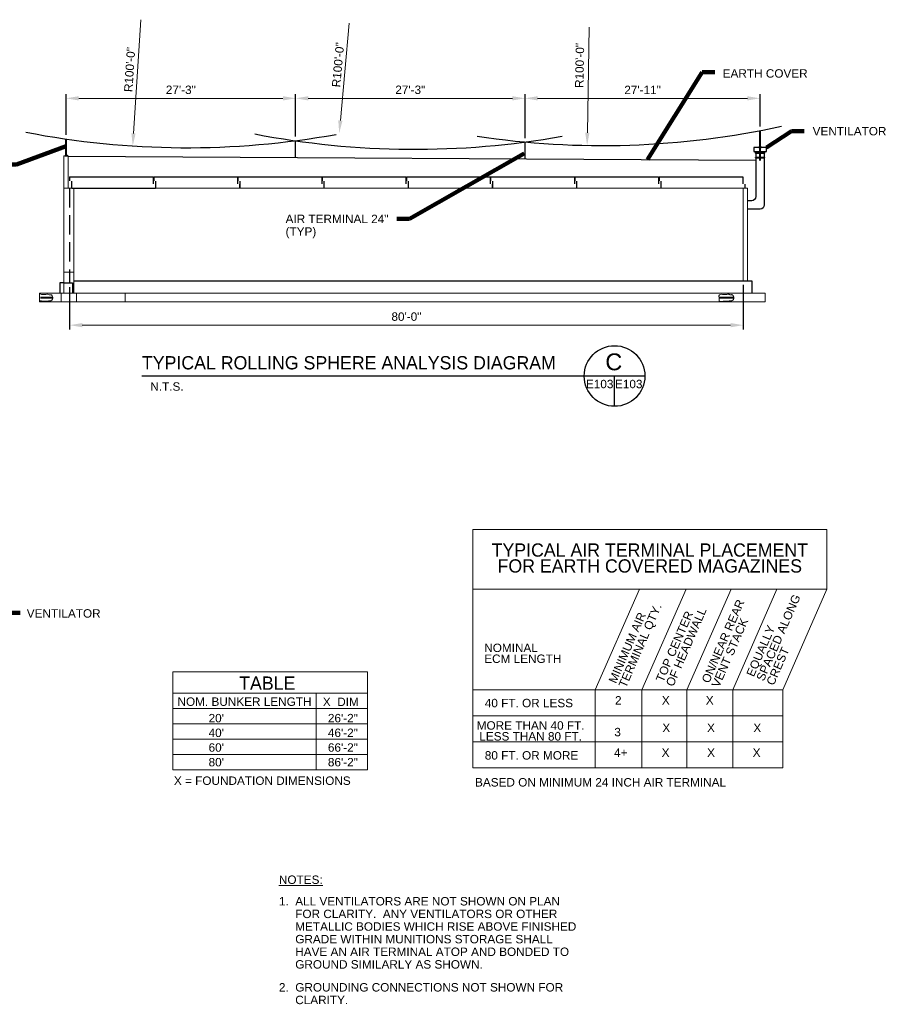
# Model space of a CAD drawing. Header units: inches. Extents: x 6510 to 8735, y -973 to 431.
# Tile 2 of 2: x 7500 to 8735, y -973 to 431. Entities that reach past the tile are written whole.
import ezdxf
from ezdxf.enums import TextEntityAlignment as Align

# ---------------------------------------------------------------- set-up
doc = ezdxf.new("R2010")
doc.units = ezdxf.units.IN
doc.header["$MEASUREMENT"] = 0
doc.linetypes.add('DGN Style 3', pattern=[38.622722, 27.587658, -11.035063])
doc.layers.get('Defpoints').update_dxf_attribs({"lineweight": 0})
for name, color, linetype, lineweight in [('E-ANNO-TEXT', 7, 'Continuous', 0), ('E-DETL-GRPH', 6, 'Continuous', 30), ('E-GRND-REFR', 32, 'Continuous', 40), ('E-LTNG-COND', 212, 'Continuous', 40), ('E-LTNG-TERM', 212, 'Continuous', 40), ('G-ANNO-DIM', 1, 'Continuous', 0), ('G-ANNO-TEXT', 2, 'Continuous', 30), ('Level 1', 7, 'Continuous', 0), ('S-FNDN-FTNG', 48, 'Continuous', 13), ('S-FNDN-PEDS', 48, 'Continuous', 30), ('S-WALL-LOAD', 3, 'Continuous', 13)]:
    doc.layers.add(name, color=color, linetype=linetype, lineweight=lineweight)
doc.styles.add("_1 4 1'-0", font='arial.ttf', dxfattribs={"height": 6})
doc.styles.add("_1 4 1'-0_0", font='arial.ttf')
doc.styles.add('TITLE 6.35', font='txt', dxfattribs={"height": 250})
doc.styles.add('TITLE20', font='simplex.shx', dxfattribs={"height": 5000})
doc.dimstyles.new("1 4 1'-0", dxfattribs={"dimtxt": 12, "dimasz": 18, "dimexe": 6, "dimexo": 6, "dimgap": 6, "dimtad": 1, "dimdec": 0, "dimzin": 11, "dimdsep": 46, "dimlunit": 3, "dimtxsty": "_1 4 1'-0_0", "dimcen": 0.09, "dimclrd": 256, "dimadec": 4, "dimazin": 3, "dimtfac": 1, "dimtdec": 0, "dimtofl": 0, "dimtmove": 0, "dimatfit": 2, "dimfxl": 1, "dimfrac": 2, "dimtzin": 11, "dimlwd": -1, "dimarcsym": 0})

# ---------------------------------------------------------------- blocks, each defined once
blk = doc.blocks.new('*D20')
at = {"layer": 'Defpoints', "color": 0, "transparency": 16777216}
for p in [(7892.9, 318.5), (7565.9, 260.5), (7892.9, 258.1)]:
    blk.add_point(p, dxfattribs=at)
at = {"layer": 'G-ANNO-DIM', "color": 0, "lineweight": -2, "transparency": 16777216}
for p, q in [((7565.9, 266.5), (7565.9, 324.5)), ((7892.9, 264.1), (7892.9, 324.5))]:
    blk.add_line(p, q, dxfattribs=at)
at = {"layer": 'G-ANNO-DIM', "transparency": 16777216}
blk.add_line((7583.9, 318.5), (7874.9, 318.5), dxfattribs=at)
for points in [[(7583.9, 321.5), (7583.9, 315.5), (7565.9, 318.5)], [(7874.9, 321.5), (7874.9, 315.5), (7892.9, 318.5)]]:
    blk.add_solid(points, dxfattribs=at)
at = {"layer": 'G-ANNO-DIM', "color": 0, "transparency": 16777216, "insert": (7729.4, 330.6), "char_height": 12, "attachment_point": 5, "style": "_1 4 1'-0_0"}
blk.add_mtext('\\H12;27\'-3"', dxfattribs=at)
blk = doc.blocks.new('*D22')
at = {"layer": 'Defpoints', "color": 0, "transparency": 16777216}
for p in [(8219.9, 318.5), (7892.9, 258.1), (8219.9, 256.2)]:
    blk.add_point(p, dxfattribs=at)
at = {"layer": 'G-ANNO-DIM', "color": 0, "lineweight": -2, "transparency": 16777216}
for p, q in [((7892.9, 264.1), (7892.9, 324.5)), ((8219.9, 262.2), (8219.9, 324.5))]:
    blk.add_line(p, q, dxfattribs=at)
at = {"layer": 'G-ANNO-DIM', "transparency": 16777216}
blk.add_line((7910.9, 318.5), (8201.9, 318.5), dxfattribs=at)
for points in [[(7910.9, 321.5), (7910.9, 315.5), (7892.9, 318.5)], [(8201.9, 321.5), (8201.9, 315.5), (8219.9, 318.5)]]:
    blk.add_solid(points, dxfattribs=at)
at = {"layer": 'G-ANNO-DIM', "color": 0, "transparency": 16777216, "insert": (8056.4, 330.6), "char_height": 12, "attachment_point": 5, "style": "_1 4 1'-0_0"}
blk.add_mtext('\\H12;27\'-3"', dxfattribs=at)
blk = doc.blocks.new('*D24')
at = {"layer": 'Defpoints', "color": 0, "transparency": 16777216}
for p in [(8554.9, 318.5), (8554.9, 272.5), (8219.9, 255.5)]:
    blk.add_point(p, dxfattribs=at)
at = {"layer": 'G-ANNO-DIM', "color": 0, "lineweight": -2, "transparency": 16777216}
for p, q in [((8219.9, 261.5), (8219.9, 324.5)), ((8554.9, 278.5), (8554.9, 324.5))]:
    blk.add_line(p, q, dxfattribs=at)
at = {"layer": 'G-ANNO-DIM', "transparency": 16777216}
blk.add_line((8237.9, 318.5), (8536.9, 318.5), dxfattribs=at)
for points in [[(8237.9, 321.5), (8237.9, 315.5), (8219.9, 318.5)], [(8536.9, 321.5), (8536.9, 315.5), (8554.9, 318.5)]]:
    blk.add_solid(points, dxfattribs=at)
at = {"layer": 'G-ANNO-DIM', "color": 0, "transparency": 16777216, "insert": (8387.4, 330.5), "char_height": 12, "attachment_point": 5, "style": "_1 4 1'-0_0"}
blk.add_mtext('\\H12;27\'-11"', dxfattribs=at)
blk = doc.blocks.new('REBAR')
at = {"layer": 'E-LTNG-COND'}
for radius in [0.00598, 0.00498, 0.00415, 0.00346, 0.00288, 0.0024, 0.002, 0.00167]:
    blk.add_circle((0.0013, 0.0016), radius, dxfattribs=at)
blk = doc.blocks.new('*D40')
at = {"layer": 'Defpoints', "color": 0, "transparency": 16777216}
for p in [(8530.9, 58.5), (7570.9, 55.5), (8530.9, -4.9)]:
    blk.add_point(p, dxfattribs=at)
at = {"layer": 'G-ANNO-DIM', "color": 0, "lineweight": -2, "transparency": 16777216}
for p, q in [((7570.9, 49.5), (7570.9, -10.9)), ((8530.9, 52.5), (8530.9, -10.9))]:
    blk.add_line(p, q, dxfattribs=at)
at = {"layer": 'G-ANNO-DIM', "transparency": 16777216}
blk.add_line((7588.9, -4.9), (8512.9, -4.9), dxfattribs=at)
for points in [[(7588.9, -1.9), (7588.9, -7.9), (7570.9, -4.9)], [(8512.9, -1.9), (8512.9, -7.9), (8530.9, -4.9)]]:
    blk.add_solid(points, dxfattribs=at)
at = {"layer": 'G-ANNO-DIM', "color": 0, "transparency": 16777216, "insert": (8050.9, 7.2), "char_height": 12, "attachment_point": 5, "style": "_1 4 1'-0_0"}
blk.add_mtext('\\H12;80\'-0"', dxfattribs=at)

msp = doc.modelspace()

# ---------------------------------------------------------------- linework, layer by layer
at = {"layer": 'E-ANNO-TEXT'}
for p, q in [((8382.8, -381.5, -49.3), (8319.9, -524.8, -49.3)), ((8449.3, -381.5, -49.3), (8386.4, -524.8, -49.3)), ((8513.6, -381.5, -49.3), (8450.7, -524.8, -49.3)), ((8578.7, -381.5, -49.3), (8515.8, -524.8, -49.3)), ((8650.1, -381.5, -49.3), (8587.2, -524.8, -49.3)), ((8319.9, -524.8, -49.3), (8319.9, -636, -49.3)), ((8386.4, -524.8, -49.3), (8386.4, -636, -49.3)), ((8450.7, -524.8, -49.3), (8450.7, -636, -49.3)), ((8515.8, -524.8, -49.3), (8515.8, -636, -49.3))]:
    msp.add_line(p, q, dxfattribs=at)
at = {"layer": 'E-ANNO-TEXT', "elevation": -49.3, "flags": 128}
msp.add_lwpolyline([(8145.6, -636), (8145.6, -381.5)], dxfattribs=at)
at = {"layer": 'E-ANNO-TEXT'}
for points in [[(8145.6, -296.4, -49.3), (8650.1, -296.4, -49.3), (8650.1, -381.5, -49.3), (8145.6, -381.5, -49.3)], [(8145.6, -524.8, -49.3), (8587.2, -524.8, -49.3), (8587.2, -561.9, -49.3), (8145.6, -561.9, -49.3)], [(8145.6, -561.9, -49.3), (8587.2, -561.9, -49.3), (8587.2, -598.9, -49.3), (8145.6, -598.9, -49.3)], [(8145.6, -598.9, -49.3), (8587.2, -598.9, -49.3), (8587.2, -636, -49.3), (8145.6, -636, -49.3)]]:
    msp.add_3dface(points, dxfattribs=at)
at = {"layer": 'E-DETL-GRPH'}
for p, q in [((7892.9, 234.1, -0.1), (7892.9, 258.1, -0.1)), ((8219.9, 232.2, -0.1), (8219.9, 256.2, -0.1))]:
    msp.add_line(p, q, dxfattribs=at)
for centre, start, end in [((7738.3, 1448.1, -0.1), 258.9689, 280.2072), ((8063, 1445.9, -0.1), 259.0393, 280.0693), ((8329.8, 1451.2, -0.1), 261.4567, 282.3037)]:
    msp.add_arc(centre, 1200, start, end, dxfattribs=at)
at = {"layer": 'E-GRND-REFR'}
for p, q in [((7529.6, 34.6, 0.2), (7546.9, 34.6, 0.2)), ((8496.3, 34.6, 0.2), (8517.3, 34.6, 0.2))]:
    msp.add_line(p, q, dxfattribs=at)
at = {"layer": 'E-LTNG-COND'}
for points in [[(8548.9, 241.2, -0.1), (8560.9, 241.2, -0.1), (8560.9, 240.3, -0.1), (8548.9, 240.3, -0.1)], [(8548.9, 234.3, -0.1), (8560.9, 234.3, -0.1), (8560.9, 233.5, -0.1), (8548.9, 233.5, -0.1)]]:
    msp.add_3dface(points, dxfattribs=at)
at = {"layer": 'E-LTNG-TERM'}
for p, q in [((8554.9, 230, -0.1), (8554.9, 272.5, -0.1)), ((7565.9, 237.2, -0.1), (7565.9, 260.5, -0.1))]:
    msp.add_line(p, q, dxfattribs=at)
msp.add_3dface([(7564.4, 237.2, -0.1), (7567.4, 237.2, -0.1), (7567.4, 236.5, -0.1), (7564.4, 236.5, -0.1)], dxfattribs=at)
at = {"layer": 'G-ANNO-DIM'}
for p, q in [((7672.5, 430.6, -0.1), (7662, 268.5, -0.1)), ((7969.5, 425.6, -0.1), (7956.8, 286.8, -0.1)), ((8311.4, 419.8, -0.1), (8308.7, 269.4, -0.1))]:
    msp.add_line(p, q, dxfattribs=at)
for points in [[(7953.8, 287.1, -0.1), (7959.8, 286.5, -0.1), (7955.1, 268.9, -0.1)], [(7659, 268.7, -0.1), (7665, 268.3, -0.1), (7660.9, 250.6, -0.1)], [(8305.7, 269.5, -0.1), (8311.7, 269.3, -0.1), (8308.4, 251.4, -0.1)]]:
    msp.add_solid(points, dxfattribs=at)
at = {"layer": 'G-ANNO-TEXT'}
for p, q in [((8548.9, 242.5, -0.1), (8548.9, 178.5, -0.1)), ((8560.9, 242.5, -0.1), (8560.9, 166.5, -0.1)), ((7568.9, 235.9, -0.1), (8548.9, 230.4, -0.1)), ((7570.9, 206.5, -0.1), (7570.9, 200.8, -0.1)), ((7570.9, 206.5, -0.1), (7690.2, 206.5, -0.1)), ((7573.9, 190.5, -0.1), (7573.9, 200.5, -0.1)), ((7690.2, 206.5, -0.1), (7690.2, 196.6, -0.1)), ((7690.9, 206.5, -0.1), (7690.9, 200.8, -0.1)), ((7690.9, 206.5, -0.1), (7810.2, 206.5, -0.1)), ((7693.9, 190.5, -0.1), (7693.9, 200.5, -0.1)), ((7810.2, 206.5, -0.1), (7810.2, 196.6, -0.1)), ((7810.9, 206.5, -0.1), (7810.9, 200.8, -0.1)), ((7810.9, 206.5, -0.1), (7930.2, 206.5, -0.1)), ((7813.9, 190.5, -0.1), (7813.9, 200.5, -0.1)), ((7930.2, 206.5, -0.1), (7930.2, 196.6, -0.1)), ((7930.9, 206.5, -0.1), (7930.9, 200.8, -0.1)), ((7930.9, 206.5, -0.1), (8050.2, 206.5, -0.1)), ((7933.9, 190.5, -0.1), (7933.9, 200.5, -0.1)), ((8050.2, 206.5, -0.1), (8050.2, 196.6, -0.1)), ((8050.9, 206.5, -0.1), (8050.9, 200.8, -0.1)), ((8050.9, 206.5, -0.1), (8170.2, 206.5, -0.1)), ((8053.9, 190.5, -0.1), (8053.9, 200.5, -0.1)), ((8170.2, 206.5, -0.1), (8170.2, 196.6, -0.1)), ((8170.9, 206.5, -0.1), (8170.9, 200.8, -0.1)), ((8170.9, 206.5, -0.1), (8290.2, 206.5, -0.1)), ((8173.9, 190.5, -0.1), (8173.9, 200.5, -0.1)), ((8290.2, 206.5, -0.1), (8290.2, 196.6, -0.1)), ((8290.9, 206.5, -0.1), (8290.9, 200.8, -0.1)), ((8290.9, 206.5, -0.1), (8410.2, 206.5, -0.1)), ((8293.9, 190.5, -0.1), (8293.9, 200.5, -0.1)), ((8410.2, 206.5, -0.1), (8410.2, 196.6, -0.1)), ((8410.9, 206.5, -0.1), (8410.9, 200.8, -0.1)), ((8410.9, 206.5, -0.1), (8530.2, 206.5, -0.1)), ((8413.9, 190.5, -0.1), (8413.9, 200.5, -0.1)), ((8530.2, 206.5, -0.1), (8530.2, 196.6, -0.1)), ((8530.2, 206.5, -0.1), (8530.2, 196.6, -0.1)), ((7573.9, 190.5, -0.1), (7693.2, 190.5, -0.1)), ((7693.2, 196.3, -0.1), (7693.2, 190.5, -0.1)), ((7813.2, 196.3, -0.1), (7813.2, 190.5, -0.1)), ((7933.2, 196.3, -0.1), (7933.2, 190.5, -0.1)), ((8053.2, 196.3, -0.1), (8053.2, 190.5, -0.1)), ((8173.2, 196.3, -0.1), (8173.2, 190.5, -0.1)), ((8293.2, 196.3, -0.1), (8293.2, 190.5, -0.1)), ((8413.2, 196.3, -0.1), (8413.2, 190.5, -0.1)), ((8533.2, 196.3, -0.1), (8533.2, 190.5, -0.1)), ((8533.2, 196.3, -0.1), (8533.2, 190.5, -0.1)), ((8542.9, 172.5, -0.1), (8536.9, 172.5, -0.1)), ((8554.9, 160.5, -0.1), (8536.9, 160.5, -0.1)), ((8390.8, -77.4, -0.1), (7674, -77.4, -0.1)), ((8347.5, -120.6, -0.1), (8347.5, -77.4, -0.1))]:
    msp.add_line(p, q, dxfattribs=at)
at = {"layer": 'G-ANNO-TEXT', "linetype": 'DGN Style 3'}
msp.add_line((7570.9, 190.5, -0.1), (7570.9, 55.5, -0.1), dxfattribs=at)
at = {"layer": 'G-ANNO-TEXT', "linetype": 'DGN Style 3', "elevation": -0.1, "flags": 128}
msp.add_lwpolyline([(7562.9, 55.5), (7574.9, 55.5), (7574.9, 40.5)], dxfattribs=at)
at = {"layer": 'G-ANNO-TEXT', "extrusion": (0, 0, -1)}
for centre in [(-8542.9, 178.5, 0.1), (-8554.9, 166.5, 0.1)]:
    msp.add_arc(centre, 6, 180, 270, dxfattribs=at)
at = {"layer": 'G-ANNO-TEXT'}
msp.add_arc((8347.5, -77.4, -0.1), 43.2, 0, 360, dxfattribs=at)
msp.add_3dface([(8563.9, 248.5, -0.1), (8545.9, 248.5, -0.1), (8545.9, 242.5, -0.1), (8563.9, 242.5, -0.1)], dxfattribs=at)
at = {"layer": 'Level 1', "color": 7, "linetype": 'Continuous', "lineweight": 0}
msp.add_line((7922.1, -529.7, -28.2), (7922.1, -638.9, -28.2), dxfattribs=at)
for points in [[(7717.9, -499.1, -28.2), (7995.6, -499.1, -28.2), (7995.6, -529.7, -28.2), (7717.9, -529.7, -28.2)], [(7717.9, -529.7, -28.2), (7995.6, -529.7, -28.2), (7995.6, -551.5, -28.2), (7717.9, -551.5, -28.2)], [(7717.9, -551.5, -28.2), (7995.6, -551.5, -28.2), (7995.6, -573.4, -28.2), (7717.9, -573.4, -28.2)], [(7717.9, -573.4, -28.2), (7995.6, -573.4, -28.2), (7995.6, -595.2, -28.2), (7717.9, -595.2, -28.2)], [(7717.9, -595.2, -28.2), (7995.6, -595.2, -28.2), (7995.6, -617.1, -28.2), (7717.9, -617.1, -28.2)], [(7717.9, -617.1, -28.2), (7995.6, -617.1, -28.2), (7995.6, -638.9, -28.2), (7717.9, -638.9, -28.2)]]:
    msp.add_3dface(points, dxfattribs=at)
at = {"layer": 'S-FNDN-FTNG'}
for p, q in [((7527.9, 40.5, -0.1), (7527.9, 28.5, -0.1)), ((7527.9, 40.5, -0.1), (8561.9, 40.5, -0.1)), ((7527.9, 28.5, -0.1), (8561.9, 28.5, -0.1)), ((7558.9, 40.5, -0.1), (7558.9, 28.5, -0.1)), ((7580.9, 40.5, -0.1), (7580.9, 28.5, -0.1)), ((7649.9, 40.5, -0.1), (7649.9, 28.5, -0.1)), ((8561.9, 40.5, -0.1), (8561.9, 28.5, -0.1))]:
    msp.add_line(p, q, dxfattribs=at)
for points, knots in [([(7527.9, 29.9, 0.2), (7528.9, 29.8, 0.2), (7530, 29.7, 0.2), (7531.1, 29.6, 0.2), (7533, 29.4, 0.2), (7535, 29.2, 0.2), (7537, 29.2, 0.2), (7538.7, 29.2, 0.2), (7540.4, 29.7, 0.2), (7542.1, 29.9, 0.2), (7543.4, 30.1, 0.2), (7544.6, 29.7, 0.2), (7545.8, 30.8, 0.2), (7546.7, 31.7, 0.2), (7546.9, 32.7, 0.2), (7546.9, 33.7, 0.2), (7546.9, 35.2, 0.2), (7546.7, 36.7, 0.2), (7545.2, 38.1, 0.2), (7544.1, 39.2, 0.2), (7542.9, 38.1, 0.2), (7541.8, 38.4, 0.2), (7541.1, 38.6, 0.2), (7540.3, 39.2, 0.2), (7539.5, 39.2, 0.2), (7538, 39.4, 0.2), (7536.5, 38.7, 0.2), (7535, 38.7, 0.2), (7533.3, 38.8, 0.2), (7531.5, 38.6, 0.2), (7529.9, 39.2, 0.2), (7529.2, 39.4, 0.2), (7528.5, 39.7, 0.2), (7527.9, 40, 0.2)], [0, 0, 0, 0, 0.073321, 0.073321, 0.073321, 0.209355, 0.209355, 0.209355, 0.328332, 0.328332, 0.328332, 0.414001, 0.414001, 0.414001, 0.485146, 0.485146, 0.485146, 0.594876, 0.594876, 0.594876, 0.671888, 0.671888, 0.671888, 0.728372, 0.728372, 0.728372, 0.833402, 0.833402, 0.833402, 0.950704, 0.950704, 0.950704, 1, 1, 1, 1]), ([(8503.6, 38.7, 0.2), (8502.9, 38.8, 0.2), (8502.1, 38.9, 0.2), (8501.4, 39, 0.2), (8500.6, 39.1, 0.2), (8499.8, 39.1, 0.2), (8499, 39, 0.2), (8497.8, 38.8, 0.2), (8496.4, 37.8, 0.2), (8496.3, 36.7, 0.2), (8496.1, 35.1, 0.2), (8496.6, 33.5, 0.2), (8496.7, 31.9, 0.2), (8496.7, 31.3, 0.2), (8496.5, 30.6, 0.2), (8496.7, 30, 0.2), (8496.8, 29.6, 0.2), (8497.2, 29.4, 0.2), (8497.6, 29.3, 0.2), (8498.7, 29, 0.2), (8499.7, 28.9, 0.2), (8500.8, 29, 0.2), (8501.9, 29.1, 0.2), (8503, 29.2, 0.2), (8504.1, 29.4, 0.2)], [0, 0, 0, 0, 0.10041, 0.10041, 0.10041, 0.20768, 0.20768, 0.20768, 0.363477, 0.363477, 0.363477, 0.57362, 0.57362, 0.57362, 0.660087, 0.660087, 0.660087, 0.710943, 0.710943, 0.710943, 0.851056, 0.851056, 0.851056, 1, 1, 1, 1]), ([(8504.1, 29.4, 0.2), (8504.2, 29.4, 0.2), (8504.3, 29.3, 0.2), (8504.4, 29.3, 0.2), (8504.9, 29.3, 0.2), (8505.4, 29.3, 0.2), (8505.9, 29.3, 0.2), (8506.2, 29.3, 0.2), (8506.4, 29.3, 0.2), (8506.7, 29.2, 0.2), (8506.9, 29.2, 0.2), (8507.1, 29.2, 0.2), (8507.4, 29.2, 0.2), (8507.8, 29.2, 0.2), (8508.3, 29.3, 0.2), (8508.7, 29.3, 0.2), (8508.8, 29.3, 0.2), (8508.9, 29.3, 0.2), (8509, 29.3, 0.2), (8509.1, 29.4, 0.2), (8509.2, 29.4, 0.2), (8509.3, 29.4, 0.2), (8509.5, 29.4, 0.2), (8509.8, 29.4, 0.2), (8510, 29.5, 0.2), (8510.4, 29.6, 0.2), (8510.8, 29.6, 0.2), (8511.2, 29.7, 0.2), (8511.5, 29.7, 0.2), (8511.7, 29.8, 0.2), (8511.9, 29.8, 0.2), (8512.1, 29.9, 0.2), (8512.3, 29.9, 0.2), (8512.5, 29.9, 0.2), (8512.7, 29.9, 0.2), (8512.8, 30, 0.2), (8513, 30, 0.2), (8513.1, 30, 0.2), (8513.3, 30, 0.2), (8513.5, 30, 0.2), (8513.8, 30, 0.2), (8514.1, 30, 0.2), (8514.4, 30, 0.2), (8514.5, 30, 0.2), (8514.7, 30.1, 0.2), (8514.8, 30.1, 0.2), (8514.9, 30.1, 0.2), (8515, 30.1, 0.2), (8515, 30.1, 0.2), (8515.1, 30.2, 0.2), (8515.2, 30.2, 0.2), (8515.3, 30.2, 0.2), (8515.3, 30.3, 0.2), (8515.4, 30.3, 0.2), (8515.5, 30.3, 0.2), (8515.6, 30.4, 0.2), (8515.6, 30.4, 0.2), (8515.7, 30.5, 0.2), (8515.8, 30.5, 0.2), (8515.9, 30.6, 0.2), (8515.9, 30.6, 0.2), (8516, 30.6, 0.2), (8516, 30.7, 0.2), (8516.1, 30.7, 0.2), (8516.1, 30.7, 0.2), (8516.1, 30.7, 0.2), (8516.1, 30.8, 0.2), (8516.1, 30.8, 0.2), (8516.1, 30.8, 0.2), (8516.2, 30.8, 0.2), (8516.3, 30.9, 0.2), (8516.4, 31, 0.2), (8516.5, 31.2, 0.2), (8516.6, 31.3, 0.2), (8516.7, 31.4, 0.2), (8516.8, 31.5, 0.2), (8516.9, 31.7, 0.2), (8517, 32, 0.2), (8517.1, 32.2, 0.2), (8517.1, 32.3, 0.2), (8517.1, 32.4, 0.2), (8517.2, 32.4, 0.2), (8517.2, 32.5, 0.2), (8517.2, 32.5, 0.2), (8517.2, 32.6, 0.2), (8517.2, 32.7, 0.2), (8517.3, 32.8, 0.2), (8517.3, 33, 0.2), (8517.3, 33.1, 0.2), (8517.3, 33.2, 0.2), (8517.3, 33.3, 0.2), (8517.3, 33.4, 0.2), (8517.3, 33.6, 0.2), (8517.3, 33.7, 0.2), (8517.3, 33.9, 0.2), (8517.3, 34.1, 0.2), (8517.3, 34.2, 0.2), (8517.3, 34.4, 0.2), (8517.3, 34.6, 0.2), (8517.3, 34.8, 0.2), (8517.3, 35, 0.2), (8517.2, 35.2, 0.2), (8517.2, 35.4, 0.2), (8517.2, 35.5, 0.2), (8517.1, 35.6, 0.2), (8517.1, 35.6, 0.2), (8517.1, 35.7, 0.2), (8517.1, 35.8, 0.2), (8517, 35.9, 0.2), (8517, 36.1, 0.2), (8516.9, 36.3, 0.2), (8516.8, 36.5, 0.2), (8516.7, 36.7, 0.2), (8516.6, 36.9, 0.2), (8516.5, 37, 0.2), (8516.4, 37.2, 0.2), (8516.3, 37.4, 0.2), (8516.1, 37.6, 0.2), (8516, 37.7, 0.2), (8516, 37.8, 0.2), (8515.9, 37.9, 0.2), (8515.8, 37.9, 0.2), (8515.8, 38, 0.2), (8515.7, 38, 0.2), (8515.7, 38, 0.2), (8515.7, 38.1, 0.2), (8515.7, 38.1, 0.2), (8515.6, 38.1, 0.2), (8515.6, 38.1, 0.2), (8515.6, 38.1, 0.2), (8515.5, 38.2, 0.2), (8515.5, 38.3, 0.2), (8515.4, 38.3, 0.2), (8515.3, 38.4, 0.2), (8515.3, 38.4, 0.2), (8515.2, 38.4, 0.2), (8515.1, 38.5, 0.2), (8514.9, 38.6, 0.2), (8514.8, 38.6, 0.2), (8514.7, 38.6, 0.2), (8514.6, 38.6, 0.2), (8514.6, 38.6, 0.2), (8514.5, 38.6, 0.2), (8514.4, 38.6, 0.2), (8514.3, 38.6, 0.2), (8514.2, 38.6, 0.2), (8514.1, 38.6, 0.2), (8513.9, 38.5, 0.2), (8513.9, 38.5, 0.2), (8513.8, 38.5, 0.2), (8513.7, 38.5, 0.2), (8513.6, 38.5, 0.2), (8513.6, 38.5, 0.2), (8513.5, 38.5, 0.2), (8513.4, 38.4, 0.2), (8513.4, 38.4, 0.2), (8513.3, 38.4, 0.2), (8513.2, 38.4, 0.2), (8513.1, 38.4, 0.2), (8513.1, 38.4, 0.2), (8512.9, 38.4, 0.2), (8512.8, 38.3, 0.2), (8512.7, 38.3, 0.2), (8512.6, 38.3, 0.2), (8512.5, 38.3, 0.2), (8512.5, 38.3, 0.2), (8512.4, 38.4, 0.2), (8512.3, 38.4, 0.2), (8512.3, 38.4, 0.2), (8512.2, 38.4, 0.2), (8512.2, 38.4, 0.2), (8512.1, 38.4, 0.2), (8512, 38.5, 0.2), (8511.8, 38.5, 0.2), (8511.7, 38.6, 0.2), (8511.5, 38.7, 0.2), (8511.3, 38.8, 0.2), (8511.1, 38.9, 0.2), (8510.9, 38.9, 0.2), (8510.7, 39, 0.2), (8510.5, 39.1, 0.2), (8510.4, 39.1, 0.2), (8510.3, 39.2, 0.2), (8510.2, 39.2, 0.2), (8510.2, 39.2, 0.2), (8510.1, 39.2, 0.2), (8510.1, 39.2, 0.2), (8510, 39.2, 0.2), (8510, 39.2, 0.2), (8509.9, 39.2, 0.2), (8509.8, 39.2, 0.2), (8509.6, 39.3, 0.2), (8509.4, 39.2, 0.2), (8509.2, 39.2, 0.2), (8509, 39.2, 0.2), (8508.8, 39.2, 0.2), (8508.4, 39.2, 0.2), (8508, 39.1, 0.2), (8507.7, 39, 0.2), (8507.3, 39, 0.2), (8506.9, 38.9, 0.2), (8506.5, 38.8, 0.2), (8506.2, 38.8, 0.2), (8506, 38.8, 0.2), (8505.7, 38.7, 0.2), (8505.6, 38.7, 0.2), (8505.5, 38.7, 0.2), (8505.4, 38.7, 0.2), (8505.2, 38.7, 0.2), (8505.1, 38.7, 0.2), (8505, 38.7, 0.2), (8504.8, 38.7, 0.2), (8504.7, 38.7, 0.2), (8504.5, 38.7, 0.2), (8504.2, 38.7, 0.2), (8503.9, 38.7, 0.2), (8503.6, 38.7, 0.2)], [0, 0, 0, 0, 0.008644, 0.008644, 0.008644, 0.053989, 0.053989, 0.053989, 0.076627, 0.076627, 0.076627, 0.099235, 0.099235, 0.099235, 0.138708, 0.138708, 0.138708, 0.14863, 0.14863, 0.14863, 0.158538, 0.158538, 0.158538, 0.178342, 0.178342, 0.178342, 0.218145, 0.218145, 0.218145, 0.238062, 0.238062, 0.238062, 0.257955, 0.257955, 0.257955, 0.27213, 0.27213, 0.27213, 0.286161, 0.286161, 0.286161, 0.314014, 0.314014, 0.314014, 0.328111, 0.328111, 0.328111, 0.335225, 0.335225, 0.335225, 0.342411, 0.342411, 0.342411, 0.350159, 0.350159, 0.350159, 0.357853, 0.357853, 0.357853, 0.366231, 0.366231, 0.366231, 0.370641, 0.370641, 0.370641, 0.372909, 0.372909, 0.372909, 0.375221, 0.375221, 0.375221, 0.389972, 0.389972, 0.389972, 0.403457, 0.403457, 0.403457, 0.427896, 0.427896, 0.427896, 0.43364, 0.43364, 0.43364, 0.439345, 0.439345, 0.439345, 0.450727, 0.450727, 0.450727, 0.461892, 0.461892, 0.461892, 0.472962, 0.472962, 0.472962, 0.490012, 0.490012, 0.490012, 0.507173, 0.507173, 0.507173, 0.524676, 0.524676, 0.524676, 0.53345, 0.53345, 0.53345, 0.542291, 0.542291, 0.542291, 0.561231, 0.561231, 0.561231, 0.580156, 0.580156, 0.580156, 0.601095, 0.601095, 0.601095, 0.612286, 0.612286, 0.612286, 0.618091, 0.618091, 0.618091, 0.621049, 0.621049, 0.621049, 0.624045, 0.624045, 0.624045, 0.63207, 0.63207, 0.63207, 0.639392, 0.639392, 0.639392, 0.652823, 0.652823, 0.652823, 0.659352, 0.659352, 0.659352, 0.66591, 0.66591, 0.66591, 0.679015, 0.679015, 0.679015, 0.685648, 0.685648, 0.685648, 0.692292, 0.692292, 0.692292, 0.698945, 0.698945, 0.698945, 0.705606, 0.705606, 0.705606, 0.718366, 0.718366, 0.718366, 0.724594, 0.724594, 0.724594, 0.730811, 0.730811, 0.730811, 0.73542, 0.73542, 0.73542, 0.749486, 0.749486, 0.749486, 0.768649, 0.768649, 0.768649, 0.787697, 0.787697, 0.787697, 0.797061, 0.797061, 0.797061, 0.801721, 0.801721, 0.801721, 0.80639, 0.80639, 0.80639, 0.823758, 0.823758, 0.823758, 0.841179, 0.841179, 0.841179, 0.876389, 0.876389, 0.876389, 0.911721, 0.911721, 0.911721, 0.937951, 0.937951, 0.937951, 0.946656, 0.946656, 0.946656, 0.959859, 0.959859, 0.959859, 0.973176, 0.973176, 0.973176, 1, 1, 1, 1])]:
    msp.add_open_spline(points, degree=3, knots=knots, dxfattribs=at)
at = {"layer": 'S-FNDN-PEDS'}
for p, q in [((7576.9, 58.5, -0.1), (8542.9, 58.5, -0.1)), ((8542.9, 58.5, -0.1), (8542.9, 40.5, -0.1)), ((7562.9, 55.5, -0.1), (7556.9, 55.5, -0.1)), ((7556.9, 55.5, -0.1), (7556.9, 40.5, -0.1))]:
    msp.add_line(p, q, dxfattribs=at)
at = {"layer": 'S-WALL-LOAD'}
for p, q in [((7562.9, 190.5, -0.1), (7570.9, 190.5, -0.1)), ((7562.9, 190.5, -0.1), (7562.9, 40.5, -0.1)), ((7576.9, 190.5, -0.1), (7576.9, 40.5, -0.1)), ((8530.9, 190.5, -0.1), (8530.9, 58.5, -0.1)), ((7576.9, 70.5, -0.1), (7562.9, 70.5, -0.1))]:
    msp.add_line(p, q, dxfattribs=at)
at = {"layer": 'S-WALL-LOAD', "elevation": -0.1, "flags": 128}
for points in [[(7568.9, 190.5), (7568.9, 236.5), (7562.9, 236.5), (7562.9, 190.5)], [(7570.9, 190.5), (7570.9, 190.5), (7588.9, 190.5)], [(7600.9, 190.5), (8536.9, 190.5)], [(8536.9, 190.5), (8536.9, 58.5)]]:
    msp.add_lwpolyline(points, dxfattribs=at)

# ---------------------------------------------------------------- block references
at = {"layer": 'E-LTNG-COND', "xscale": 160, "yscale": 160, "zscale": 16, "rotation": 90}
msp.add_blockref('REBAR', (8555.1, 248.3, 0.4), dxfattribs=at)

# ---------------------------------------------------------------- texts
at = {"layer": 'E-ANNO-TEXT', "style": "_1 4 1'-0"}
for s, p in [('40 FT. OR LESS', (8162.6, -537.7, -49.3)), ('2', (8348.2, -533.8, -49.3)), ('X', (8414.9, -533.8, -49.3)), ('X', (8477.5, -533.8, -49.3)), ('X', (8415.6, -573.1, -49.3)), ('X', (8479.3, -573.1, -49.3)), ('X', (8545.3, -573.1, -49.3)), ('3', (8347.2, -579.1, -49.3)), ('80 FT. OR MORE', (8162.6, -612.3, -49.3)), ('4+', (8346.8, -608.4, -49.3)), ('X', (8414.6, -608.4, -49.3)), ('X', (8479.4, -608.4, -49.3)), ('X', (8544.3, -608.4, -49.3))]:
    msp.add_text(s, height=12, dxfattribs=at).set_placement(p, align=Align.TOP_LEFT)
at = {"layer": 'E-ANNO-TEXT', "char_height": 12, "attachment_point": 4, "line_spacing_factor": 0.9, "style": "_1 4 1'-0"}
for s, insert in [('EARTH COVER', (8501.6, 353.9, -0.1)), ('VENTILATOR', (8629.7, 271.6, -0.1))]:
    msp.add_mtext(s, dxfattribs=dict(at, insert=insert))
at = {"layer": 'E-ANNO-TEXT', "color": 7, "char_height": 12, "style": "_1 4 1'-0"}
for s, insert, attachment_point, line_spacing_factor in [('AIR TERMINAL 24" \\P(TYP)', (7878.7, 152.6, -0.1), 1, 0.9), ('VENTILATOR', (7509.9, -416, -0.1), 4, 0.9), ('NOMINAL\\PECM LENGTH', (8161.8, -459, -0.1), 1, 0.776524), ('MORE THAN 40 FT.\\PLESS THAN 80 FT.', (8227.9, -583.5, -49.3), 5, 0.776524)]:
    msp.add_mtext(s, dxfattribs=dict(at, insert=insert, attachment_point=attachment_point, line_spacing_factor=line_spacing_factor))
at = {"layer": 'G-ANNO-DIM', "style": "_1 4 1'-0_0"}
for rotation, p in [(84.7624, (7956.5, 333.8, -0.1)), (88.9803, (8303.1, 333.2, -0.1))]:
    msp.add_text('R100\'-0"', height=12, rotation=rotation, dxfattribs=at).set_placement(p)
at = {"layer": 'G-ANNO-DIM', "insert": (7656.6, 359.5, -0.1), "char_height": 12, "attachment_point": 5, "rotation": 86.3016, "style": "_1 4 1'-0_0"}
msp.add_mtext('\\H12;R100\'-0"', dxfattribs=at)
at = {"layer": 'G-ANNO-TEXT', "color": 7, "linetype": 'Continuous', "lineweight": 13, "attachment_point": 1, "line_spacing_factor": 0.72, "style": 'TITLE 6.35'}
for s, insert, char_height in [('TYPICAL ROLLING SPHERE ANALYSIS DIAGRAM', (7674, -49.1, -0.1), 18.898), ('TABLE', (7812.6, -505.8, -415.2), 18.9)]:
    msp.add_mtext(s, dxfattribs=dict(at, insert=insert, char_height=char_height))
at = {"layer": 'G-ANNO-TEXT', "color": 7, "linetype": 'Continuous', "lineweight": 0}
for s, insert, char_height, attachment_point, line_spacing_factor, style in [('\\fArial|b0|i0|c00|p39;C', (8346.4, -57.4, -0.1), 24, 5, 0.72, 'TITLE20'), ('\\fArial|b0|i0|c00|p39;E103', (8326.3, -95, -0.1), 12, 8, 0.72, 'TITLE20'), ('\\fArial|b0|i0|c00|p39;E103', (8367.7, -95, -0.1), 12, 8, 0.72, 'TITLE20'), ('N.T.S.', (7685.9, -86.4, -0.1), 12, 1, 0.659055, "_1 4 1'-0"), ('TYPICAL AIR TERMINAL PLACEMENT \\PFOR EARTH COVERED MAGAZINES', (8397.7, -337, -0.1), 18.898, 5, 0.72, 'TITLE 6.35')]:
    msp.add_mtext(s, dxfattribs=dict(at, insert=insert, char_height=char_height, attachment_point=attachment_point, line_spacing_factor=line_spacing_factor, style=style))
at = {"layer": 'G-ANNO-TEXT', "color": 7, "linetype": 'Continuous', "lineweight": 0, "char_height": 12, "attachment_point": 1, "rotation": 66.4932, "line_spacing_factor": 0.776524, "style": "_1 4 1'-0"}
for s, insert in [('ON/NEAR REAR\\PVENT STACK', (8471.1, -511.6, -49.3)), ('EQUALLY \\PSPACED ALONG \\PCREST', (8534.8, -502.4, -49.3)), ('MINIMUM AIR\\PTERMINAL QTY.', (8338.5, -511.9, -49.3)), ('TOP CENTER \\POF HEADWALL', (8405.8, -510.2, -49.3))]:
    msp.add_mtext(s, dxfattribs=dict(at, insert=insert))
at = {"layer": 'G-ANNO-TEXT', "color": 7, "linetype": 'Continuous', "insert": (7719.6, -648.4, -415.2), "char_height": 12, "attachment_point": 1, "line_spacing_factor": 0.9, "style": "_1 4 1'-0"}
msp.add_mtext('X = FOUNDATION DIMENSIONS', dxfattribs=at)
at = {"layer": 'Level 1', "color": 7, "linetype": 'Continuous', "lineweight": 0, "char_height": 12, "attachment_point": 1, "line_spacing_factor": 0.6, "style": "_1 4 1'-0"}
for s, insert in [('NOM. BUNKER LENGTH', (7724.7, -535.7, -28.2)), ('X  DIM', (7931.8, -536, -28.2)), ("20'", (7769, -559.2, -28.2)), ('26\'-2"', (7939, -559.2, -28.2)), ("40'", (7769, -580.1, -28.2)), ('46\'-2"', (7939, -580.1, -28.2)), ("60'", (7769, -601.1, -28.2)), ('66\'-2"', (7939, -601.1, -28.2)), ("80'", (7769, -622, -28.2)), ('86\'-2"', (7939, -622, -28.2))]:
    msp.add_mtext(s, dxfattribs=dict(at, insert=insert))
at = {"layer": 'Level 1', "color": 7, "linetype": 'Continuous', "lineweight": 13, "char_height": 12, "width": 501.562, "attachment_point": 1, "line_spacing_factor": 0.9, "style": "_1 4 1'-0"}
for s, insert in [('BASED ON MINIMUM 24 INCH AIR TERMINAL', (8148.7, -650.7, 5)), ('\\LNOTES:', (7869.2, -789.6, 5)), ('1.  ALL VENTILATORS ARE NOT SHOWN ON PLAN \\P     FOR CLARITY.  ANY VENTILATORS OR OTHER \\P     METALLIC BODIES WHICH RISE ABOVE FINISHED \\P     GRADE WITHIN MUNITIONS STORAGE SHALL \\P     HAVE AN AIR TERMINAL ATOP AND BONDED TO \\P     GROUND SIMILARLY AS SHOWN.', (7869.2, -820.3, 5)), ('2.  GROUNDING CONNECTIONS NOT SHOWN FOR \\P     CLARITY.  ', (7869.2, -943, 5))]:
    msp.add_mtext(s, dxfattribs=dict(at, insert=insert))

# ---------------------------------------------------------------- dimensions: what is measured, and where the dimension line sits
at = {"layer": 'G-ANNO-DIM'}
for base, p1, p2, picture, middle in [((7892.9, 318.5, -0.1), (7565.9, 260.5, -0.1), (7892.9, 258.1, -0.1), '*D20', (7729.4, 330.6, -0.1)), ((8219.9, 318.5, -0.1), (7892.9, 258.1, -0.1), (8219.9, 256.2, -0.1), '*D22', (8056.4, 330.6, -0.1)), ((8554.9, 318.5, -0.1), (8219.9, 255.5, -0.1), (8554.9, 272.5, -0.1), '*D24', (8387.4, 330.5, -0.1)), ((8530.9, -4.9, -0.1), (7570.9, 55.5, -0.1), (8530.9, 58.5, -0.1), '*D40', (8050.9, 7.2, -0.1))]:
    dim = msp.add_linear_dim(base=base, p1=p1, p2=p2, text='\\H12;<>', dimstyle="1 4 1'-0", dxfattribs=at)
    dim.commit()
    dim.dimension.update_dxf_attribs({"geometry": picture, "text_midpoint": middle})

# ---------------------------------------------------------------- leaders
at = {"layer": 'G-ANNO-DIM', "annotation_type": 0, "has_hookline": 1}
for points, hookline_direction, text_width in [([(8394.5, 231.5, -0.1), (8472.2, 355.6, -0.1), (8490.2, 355.6, -0.1)], 0, 119.5), ([(8563.9, 248.5, -0.1), (8599.7, 271.6, -0.1), (8617.7, 271.6, -0.1)], 0, 105), ([(7565.9, 250.1, -0.1), (7495.2, 224.1, -0.1), (7477.2, 224.1, -0.1)], 1, 83.8), ([(8218.6, 239.9, -0.1), (8055.1, 146.6, -0.1), (8037.1, 146.6, -0.1)], 1, 145.8), ([(7442.4, -363.5, -0.1), (7482.7, -415, -0.1), (7500.7, -415, -0.1)], 0, 105)]:
    msp.add_leader(points, dimstyle="1 4 1'-0", override={"dimgap": 12, "dimtad": 0, "dimclrd": 0, "dimlwd": 65534}, dxfattribs=dict(at, hookline_direction=hookline_direction, text_width=text_width))

doc.saveas('drawing.dxf')
